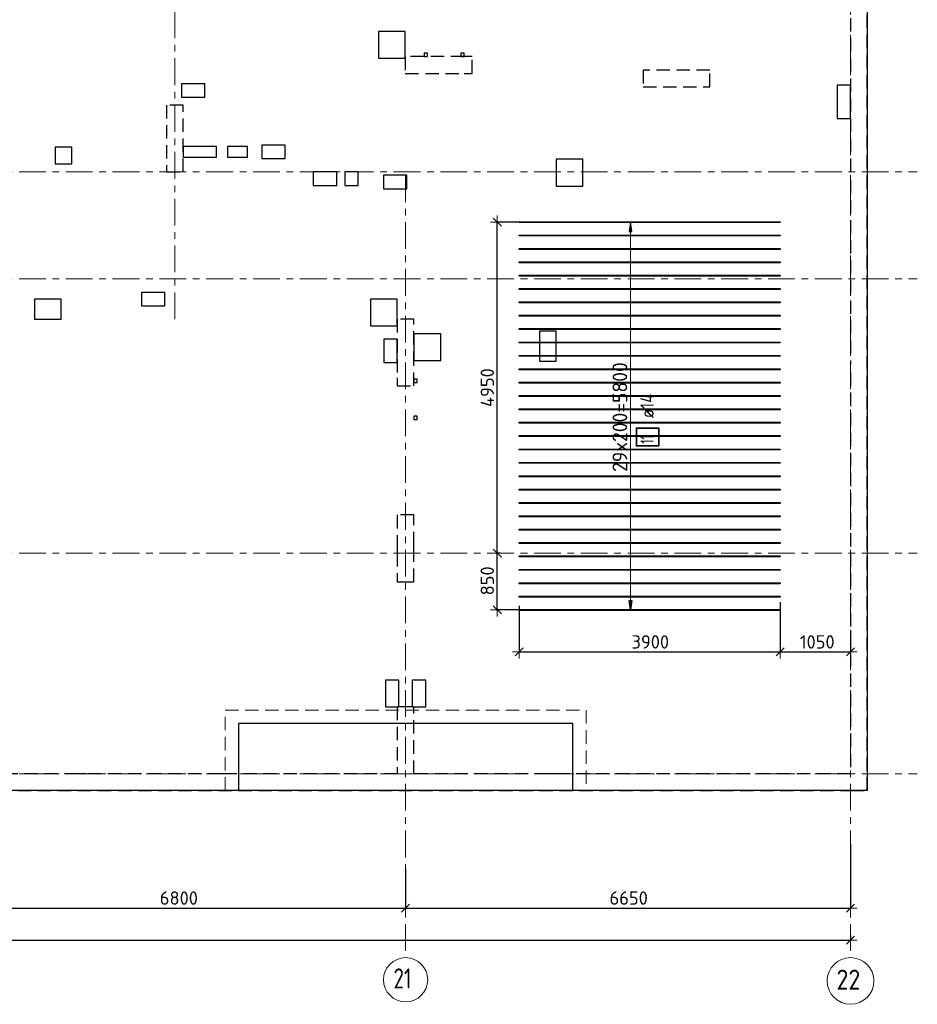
# Model space of a CAD drawing. Header units: metres. Extents: x -38 to 100, y -15 to 19.
# Tile 13 of 40: x 49 to 63, y -3 to 11. Entities that reach past the tile are written whole.
import ezdxf

# ---------------------------------------------------------------- set-up
doc = ezdxf.new("R2010")
doc.units = ezdxf.units.M
doc.header["$PDMODE"] = 65
for name, pattern in [('______11', [0.5, 0.4, -0.05, 0, -0.05]), ('______2', [0.27, 0.2, -0.07]), ('______5', [1.1, 0.8, -0.1, 0.1, -0.1])]:
    doc.linetypes.add(name, pattern=pattern)
for name, color, linetype, lineweight in [('XR$2$Осевая линия (1)', 7, '______5', 13), ('XR$2$Размерная линия (1)', 7, 'Continuous', 13), ('XR$3$Перекрытие (1)', 7, 'Continuous', 35), ('XR$3$Перекрытие (2)', 7, 'Continuous', 35), ('XR$3$Размерная линия (1)', 7, 'Continuous', 13), ('XR$5$Стена (1)', 7, 'Continuous', 35)]:
    doc.layers.add(name, color=color, linetype=linetype, lineweight=lineweight)
doc.layers.add('XR$3$Арм.стержн. Доп. Арм. ниж.зоны Х', color=7, linetype='Continuous', lineweight=35, true_color=0xff1cff)
doc.styles.add('ISOCPEUR', font='txt')
doc.dimstyles.new('DIMSTYLE_3', dxfattribs={"dimtxt": 0.2, "dimasz": 0.2, "dimexe": 0, "dimexo": 0, "dimgap": 0.1, "dimtad": 2, "dimdec": 0, "dimlfac": 1000, "dimrnd": 5, "dimzin": 12, "dimdsep": 46, "dimtxsty": 'ISOCPEUR', "dimblk1": 'ALL_ML_STRICH', "dimblk2": 'ALL_ML_STRICH', "dimsah": 1, "dimcen": 0, "dimclrd": 7, "dimclre": 256, "dimclrt": 7, "dimadec": 0, "dimazin": 0, "dimtfac": 1, "dimtdec": 0, "dimtix": 1, "dimtmove": 2, "dimatfit": 3, "dimfxl": 0, "dimtzin": 0, "dimlwd": 0, "dimlwe": -3, "dimarcsym": 0})

# ---------------------------------------------------------------- blocks, each defined once
blk = doc.blocks.new('ALL_ML_STRICH')
at = {"color": 0, "linetype": 'ByBlock', "lineweight": -2}
for p, q in [((-1, 0), (0.5, 0)), ((-0.3, -0.3), (0.3, 0.3)), ((0, -0.5), (0, 0.5))]:
    blk.add_line(p, q, dxfattribs=at)
blk = doc.blocks.new('*D16')
at = {"layer": 'DEFPOINTS', "color": 7, "linetype": 'Continuous', "lineweight": 13, "transparency": 33554687}
for p in [(54.95, -1.403), (48.15, -1.606), (48.15, -2.009)]:
    blk.add_point(p, dxfattribs=at)
at = {"layer": 'XR$2$Размерная линия (1)', "color": 9, "linetype": 'Continuous', "lineweight": -2, "true_color": 0xc7c7c7, "transparency": 33554687}
for p, q in [((54.95, -1.423), (54.95, -2.009)), ((48.15, -1.626), (48.15, -2.009))]:
    blk.add_line(p, q, dxfattribs=at)
at = {"layer": 'XR$2$Размерная линия (1)', "color": 7, "linetype": 'Continuous', "lineweight": -2, "transparency": 33554687}
blk.add_line((48.15, -2.009), (54.95, -2.009), dxfattribs=at)
at = {"layer": 'XR$2$Размерная линия (1)', "color": 7, "linetype": 'Continuous', "lineweight": 13, "transparency": 33554687, "xscale": 0.2, "yscale": 0.2, "zscale": 0.2, "rotation": 180}
blk.add_blockref('ALL_ML_STRICH', (48.15, -2.009), dxfattribs=at)
at = {"layer": 'XR$2$Размерная линия (1)', "color": 7, "linetype": 'Continuous', "lineweight": 13, "transparency": 33554687, "xscale": 0.2, "yscale": 0.2, "zscale": 0.2}
blk.add_blockref('ALL_ML_STRICH', (54.95, -2.009), dxfattribs=at)
at = {"layer": 'XR$2$Размерная линия (1)', "color": 7, "linetype": 'Continuous', "lineweight": 13, "transparency": 33554687, "insert": (51.56, -1.859), "char_height": 0.2, "width": 0.8, "attachment_point": 5, "style": 'ISOCPEUR'}
blk.add_mtext('\\A1;{6800}', dxfattribs=at)
blk = doc.blocks.new('*D17')
at = {"layer": 'DEFPOINTS', "color": 7, "linetype": 'Continuous', "lineweight": 13, "transparency": 33554687}
for p in [(61.6, -1.033), (54.95, -1.403), (54.95, -2.009)]:
    blk.add_point(p, dxfattribs=at)
at = {"layer": 'XR$2$Размерная линия (1)', "color": 9, "linetype": 'Continuous', "lineweight": -2, "true_color": 0xc7c7c7, "transparency": 33554687}
for p, q in [((61.6, -1.053), (61.6, -2.009)), ((54.95, -1.423), (54.95, -2.009))]:
    blk.add_line(p, q, dxfattribs=at)
at = {"layer": 'XR$2$Размерная линия (1)', "color": 7, "linetype": 'Continuous', "lineweight": -2, "transparency": 33554687}
blk.add_line((54.95, -2.009), (61.6, -2.009), dxfattribs=at)
at = {"layer": 'XR$2$Размерная линия (1)', "color": 7, "linetype": 'Continuous', "lineweight": 13, "transparency": 33554687, "xscale": 0.2, "yscale": 0.2, "zscale": 0.2, "rotation": 180}
blk.add_blockref('ALL_ML_STRICH', (54.95, -2.009), dxfattribs=at)
at = {"layer": 'XR$2$Размерная линия (1)', "color": 7, "linetype": 'Continuous', "lineweight": 13, "transparency": 33554687, "xscale": 0.2, "yscale": 0.2, "zscale": 0.2}
blk.add_blockref('ALL_ML_STRICH', (61.6, -2.009), dxfattribs=at)
at = {"layer": 'XR$2$Размерная линия (1)', "color": 7, "linetype": 'Continuous', "lineweight": 13, "transparency": 33554687, "insert": (58.285, -1.859), "char_height": 0.2, "width": 0.8, "attachment_point": 5, "style": 'ISOCPEUR'}
blk.add_mtext('\\A1;{6650}', dxfattribs=at)
blk = doc.blocks.new('*D18')
at = {"layer": 'DEFPOINTS', "color": 7, "linetype": 'Continuous', "lineweight": 13, "transparency": 33554687}
for p in [(0.5, -2.363), (0.5, -2.49), (61.6, -2.4)]:
    blk.add_point(p, dxfattribs=at)
at = {"layer": 'XR$2$Размерная линия (1)', "color": 9, "linetype": 'Continuous', "lineweight": -2, "true_color": 0xc7c7c7, "transparency": 33554687}
for p, q in [((0.5, -2.383), (0.5, -2.49)), ((61.6, -2.42), (61.6, -2.49))]:
    blk.add_line(p, q, dxfattribs=at)
at = {"layer": 'XR$2$Размерная линия (1)', "color": 7, "linetype": 'Continuous', "lineweight": -2, "transparency": 33554687}
blk.add_line((0.5, -2.49), (61.6, -2.49), dxfattribs=at)
at = {"layer": 'XR$2$Размерная линия (1)', "color": 7, "linetype": 'Continuous', "lineweight": 13, "transparency": 33554687, "xscale": 0.2, "yscale": 0.2, "zscale": 0.2, "rotation": 180}
blk.add_blockref('ALL_ML_STRICH', (0.5, -2.49), dxfattribs=at)
at = {"layer": 'XR$2$Размерная линия (1)', "color": 7, "linetype": 'Continuous', "lineweight": 13, "transparency": 33554687, "xscale": 0.2, "yscale": 0.2, "zscale": 0.2}
blk.add_blockref('ALL_ML_STRICH', (61.6, -2.49), dxfattribs=at)
at = {"layer": 'XR$2$Размерная линия (1)', "color": 7, "linetype": 'Continuous', "lineweight": 13, "transparency": 33554687, "insert": (31.1, -2.34), "char_height": 0.2, "width": 1, "attachment_point": 5, "style": 'ISOCPEUR'}
blk.add_mtext('\\A1;{61100}', dxfattribs=at)
blk = doc.blocks.new('*D39')
at = {"layer": 'DEFPOINTS', "color": 7, "linetype": 'Continuous', "lineweight": 13, "transparency": 33554687}
for p in [(56.382, 3.3), (56.321, 2.45), (56.78, 2.45)]:
    blk.add_point(p, dxfattribs=at)
at = {"layer": 'XR$3$Размерная линия (1)', "color": 9, "linetype": 'Continuous', "lineweight": -2, "true_color": 0xc7c7c7, "transparency": 33554687}
for p, q in [((56.362, 3.3), (56.321, 3.3)), ((56.76, 2.45), (56.321, 2.45))]:
    blk.add_line(p, q, dxfattribs=at)
at = {"layer": 'XR$3$Размерная линия (1)', "color": 7, "linetype": 'Continuous', "lineweight": -2, "transparency": 33554687}
blk.add_line((56.321, 2.45), (56.321, 3.3), dxfattribs=at)
at = {"layer": 'XR$3$Размерная линия (1)', "color": 7, "linetype": 'Continuous', "lineweight": 13, "transparency": 33554687, "xscale": 0.2, "yscale": 0.2, "zscale": 0.2}
for p, rotation in [((56.321, 3.3), 90), ((56.321, 2.45), 270)]:
    blk.add_blockref('ALL_ML_STRICH', p, dxfattribs=dict(at, rotation=rotation))
at = {"layer": 'XR$3$Размерная линия (1)', "color": 7, "linetype": 'Continuous', "lineweight": 13, "transparency": 33554687, "insert": (56.171, 2.885), "char_height": 0.2, "width": 0.6, "attachment_point": 5, "rotation": 90, "style": 'ISOCPEUR'}
blk.add_mtext('\\A1;{850}', dxfattribs=at)
blk = doc.blocks.new('*D40')
at = {"layer": 'DEFPOINTS', "color": 7, "linetype": 'Continuous', "lineweight": 13, "transparency": 33554687}
for p in [(56.78, 8.25), (56.321, 3.3), (56.382, 3.3)]:
    blk.add_point(p, dxfattribs=at)
at = {"layer": 'XR$3$Размерная линия (1)', "color": 9, "linetype": 'Continuous', "lineweight": -2, "true_color": 0xc7c7c7, "transparency": 33554687}
for p, q in [((56.76, 8.25), (56.321, 8.25)), ((56.362, 3.3), (56.321, 3.3))]:
    blk.add_line(p, q, dxfattribs=at)
at = {"layer": 'XR$3$Размерная линия (1)', "color": 7, "linetype": 'Continuous', "lineweight": -2, "transparency": 33554687}
blk.add_line((56.321, 3.3), (56.321, 8.25), dxfattribs=at)
at = {"layer": 'XR$3$Размерная линия (1)', "color": 7, "linetype": 'Continuous', "lineweight": 13, "transparency": 33554687, "xscale": 0.2, "yscale": 0.2, "zscale": 0.2}
for p, rotation in [((56.321, 8.25), 90), ((56.321, 3.3), 270)]:
    blk.add_blockref('ALL_ML_STRICH', p, dxfattribs=dict(at, rotation=rotation))
at = {"layer": 'XR$3$Размерная линия (1)', "color": 7, "linetype": 'Continuous', "lineweight": 13, "transparency": 33554687, "insert": (56.171, 5.775), "char_height": 0.2, "width": 0.8, "attachment_point": 5, "rotation": 90, "style": 'ISOCPEUR'}
blk.add_mtext('\\A1;{4950}', dxfattribs=at)
blk = doc.blocks.new('*D41')
at = {"layer": 'DEFPOINTS', "color": 7, "linetype": 'Continuous', "lineweight": 13, "transparency": 33554687}
for p in [(56.648, 2.53), (60.548, 2.584), (56.648, 1.822)]:
    blk.add_point(p, dxfattribs=at)
at = {"layer": 'XR$3$Размерная линия (1)', "color": 9, "linetype": 'Continuous', "lineweight": -2, "true_color": 0xc7c7c7, "transparency": 33554687}
for p, q in [((56.648, 2.51), (56.648, 1.822)), ((60.548, 2.564), (60.548, 1.822))]:
    blk.add_line(p, q, dxfattribs=at)
at = {"layer": 'XR$3$Размерная линия (1)', "color": 7, "linetype": 'Continuous', "lineweight": -2, "transparency": 33554687}
blk.add_line((56.648, 1.822), (60.548, 1.822), dxfattribs=at)
at = {"layer": 'XR$3$Размерная линия (1)', "color": 7, "linetype": 'Continuous', "lineweight": 13, "transparency": 33554687, "xscale": 0.2, "yscale": 0.2, "zscale": 0.2, "rotation": 180}
blk.add_blockref('ALL_ML_STRICH', (56.648, 1.822), dxfattribs=at)
at = {"layer": 'XR$3$Размерная линия (1)', "color": 7, "linetype": 'Continuous', "lineweight": 13, "transparency": 33554687, "xscale": 0.2, "yscale": 0.2, "zscale": 0.2}
blk.add_blockref('ALL_ML_STRICH', (60.548, 1.822), dxfattribs=at)
at = {"layer": 'XR$3$Размерная линия (1)', "color": 7, "linetype": 'Continuous', "lineweight": 13, "transparency": 33554687, "insert": (58.608, 1.972), "char_height": 0.2, "width": 0.8, "attachment_point": 5, "style": 'ISOCPEUR'}
blk.add_mtext('\\A1;{3900}', dxfattribs=at)
blk = doc.blocks.new('*D42')
at = {"layer": 'DEFPOINTS', "color": 7, "linetype": 'Continuous', "lineweight": 13, "transparency": 33554687}
for p in [(60.548, 2.584), (61.6, 2.17), (60.548, 1.822)]:
    blk.add_point(p, dxfattribs=at)
at = {"layer": 'XR$3$Размерная линия (1)', "color": 9, "linetype": 'Continuous', "lineweight": -2, "true_color": 0xc7c7c7, "transparency": 33554687}
for p, q in [((60.548, 2.564), (60.548, 1.822)), ((61.6, 2.15), (61.6, 1.822))]:
    blk.add_line(p, q, dxfattribs=at)
at = {"layer": 'XR$3$Размерная линия (1)', "color": 7, "linetype": 'Continuous', "lineweight": -2, "transparency": 33554687}
blk.add_line((60.548, 1.822), (61.6, 1.822), dxfattribs=at)
at = {"layer": 'XR$3$Размерная линия (1)', "color": 7, "linetype": 'Continuous', "lineweight": 13, "transparency": 33554687, "xscale": 0.2, "yscale": 0.2, "zscale": 0.2, "rotation": 180}
blk.add_blockref('ALL_ML_STRICH', (60.548, 1.822), dxfattribs=at)
at = {"layer": 'XR$3$Размерная линия (1)', "color": 7, "linetype": 'Continuous', "lineweight": 13, "transparency": 33554687, "xscale": 0.2, "yscale": 0.2, "zscale": 0.2}
blk.add_blockref('ALL_ML_STRICH', (61.6, 1.822), dxfattribs=at)
at = {"layer": 'XR$3$Размерная линия (1)', "color": 7, "linetype": 'Continuous', "lineweight": 13, "transparency": 33554687, "insert": (61.104, 1.972), "char_height": 0.2, "width": 0.8, "attachment_point": 5, "style": 'ISOCPEUR'}
blk.add_mtext('\\A1;{1050}', dxfattribs=at)

msp = doc.modelspace()

# ---------------------------------------------------------------- linework, layer by layer
at = {"layer": 'XR$2$Осевая линия (1)', "color": 253, "linetype": '______11', "lineweight": 13, "true_color": 0xa0a0a0, "transparency": 33554687}
for p, q in [((51.5, 6.8), (51.5, 18.35)), ((61.6, -2.65), (61.6, 18.35)), ((-2.63, 9), (62.6, 9)), ((54.95, -2.65), (54.95, 8.98)), ((-2.63, 7.4), (62.6, 7.4)), ((-2.63, 3.3), (62.6, 3.3)), ((-2.63, 0), (62.6, 0))]:
    msp.add_line(p, q, dxfattribs=at)
at = {"layer": 'XR$2$Осевая линия (1)', "color": 7, "linetype": 'Continuous', "lineweight": 13, "transparency": 33554687}
for centre, radius in [((54.9504, -3.0799), 0.3304), ((61.6018, -3.0988), 0.3493)]:
    msp.add_circle(centre, radius, dxfattribs=at)
at = {"layer": 'XR$3$Арм.стержн. Доп. Арм. ниж.зоны Х', "color": 253, "linetype": 'Continuous', "lineweight": -3, "true_color": 0xa0a0a0, "transparency": 33554687}
for p, q in [((58.3136, 8.2499), (58.2136, 8.2499)), ((58.3136, 8.2499), (58.4136, 8.2499)), ((58.3136, 2.4499), (58.2136, 2.4499)), ((58.3136, 2.4499), (58.4136, 2.4499))]:
    msp.add_line(p, q, dxfattribs=at)
at = {"layer": 'XR$3$Арм.стержн. Доп. Арм. ниж.зоны Х', "color": 7, "linetype": 'Continuous', "lineweight": 25, "transparency": 33554687}
for p, q in [((58.3136, 8.2499), (58.2936, 8.1099)), ((58.3336, 8.1099), (58.3136, 8.2499)), ((58.2936, 8.1099), (58.3336, 8.1099)), ((58.3136, 2.4499), (58.2936, 2.5899)), ((58.2936, 2.5899), (58.3336, 2.5899)), ((58.3336, 2.5899), (58.3136, 2.4499))]:
    msp.add_line(p, q, dxfattribs=at)
at = {"layer": 'XR$3$Арм.стержн. Доп. Арм. ниж.зоны Х', "color": 7, "linetype": 'Continuous', "lineweight": 13, "transparency": 33554687}
for p, q in [((58.3136, 8.2499), (58.3136, 8.2499)), ((58.3136, 2.4499), (58.3136, 8.2499)), ((58.3136, 2.4499), (58.3136, 2.4499))]:
    msp.add_line(p, q, dxfattribs=at)
at = {"layer": 'XR$3$Арм.стержн. Доп. Арм. ниж.зоны Х', "color": 7, "linetype": 'Continuous', "lineweight": 25, "transparency": 33554687}
for points in [[(60.5482, 8.2429), (56.6482, 8.2429), (56.6482, 8.2569), (60.5482, 8.2569), (60.5482, 8.2429)], [(60.5482, 8.0429), (56.6482, 8.0429), (56.6482, 8.0569), (60.5482, 8.0569), (60.5482, 8.0429)], [(60.5482, 7.8429), (56.6482, 7.8429), (56.6482, 7.8569), (60.5482, 7.8569), (60.5482, 7.8429)], [(60.5482, 7.6429), (56.6482, 7.6429), (56.6482, 7.6569), (60.5482, 7.6569), (60.5482, 7.6429)], [(60.5482, 7.4429), (56.6482, 7.4429), (56.6482, 7.4569), (60.5482, 7.4569), (60.5482, 7.4429)], [(60.5482, 7.2429), (56.6482, 7.2429), (56.6482, 7.2569), (60.5482, 7.2569), (60.5482, 7.2429)], [(60.5482, 7.0429), (56.6482, 7.0429), (56.6482, 7.0569), (60.5482, 7.0569), (60.5482, 7.0429)], [(60.5482, 6.8429), (56.6482, 6.8429), (56.6482, 6.8569), (60.5482, 6.8569), (60.5482, 6.8429)], [(60.5482, 6.6429), (56.6482, 6.6429), (56.6482, 6.6569), (60.5482, 6.6569), (60.5482, 6.6429)], [(60.5482, 6.4429), (56.6482, 6.4429), (56.6482, 6.4569), (60.5482, 6.4569), (60.5482, 6.4429)], [(60.5482, 6.2429), (56.6482, 6.2429), (56.6482, 6.2569), (60.5482, 6.2569), (60.5482, 6.2429)], [(60.5482, 6.0429), (56.6482, 6.0429), (56.6482, 6.0569), (60.5482, 6.0569), (60.5482, 6.0429)], [(60.5482, 5.8429), (56.6482, 5.8429), (56.6482, 5.8569), (60.5482, 5.8569), (60.5482, 5.8429)], [(60.5482, 5.6429), (56.6482, 5.6429), (56.6482, 5.6569), (60.5482, 5.6569), (60.5482, 5.6429)], [(60.5482, 5.4429), (56.6482, 5.4429), (56.6482, 5.4569), (60.5482, 5.4569), (60.5482, 5.4429)], [(60.5482, 5.2429), (56.6482, 5.2429), (56.6482, 5.2569), (60.5482, 5.2569), (60.5482, 5.2429)], [(60.5482, 5.0429), (56.6482, 5.0429), (56.6482, 5.0569), (60.5482, 5.0569), (60.5482, 5.0429)], [(60.5482, 4.8429), (56.6482, 4.8429), (56.6482, 4.8569), (60.5482, 4.8569), (60.5482, 4.8429)], [(60.5482, 4.6429), (56.6482, 4.6429), (56.6482, 4.6569), (60.5482, 4.6569), (60.5482, 4.6429)], [(60.5482, 4.4429), (56.6482, 4.4429), (56.6482, 4.4569), (60.5482, 4.4569), (60.5482, 4.4429)], [(60.5482, 4.2429), (56.6482, 4.2429), (56.6482, 4.2569), (60.5482, 4.2569), (60.5482, 4.2429)], [(60.5482, 4.0429), (56.6482, 4.0429), (56.6482, 4.0569), (60.5482, 4.0569), (60.5482, 4.0429)], [(60.5482, 3.8429), (56.6482, 3.8429), (56.6482, 3.8569), (60.5482, 3.8569), (60.5482, 3.8429)], [(60.5482, 3.6429), (56.6482, 3.6429), (56.6482, 3.6569), (60.5482, 3.6569), (60.5482, 3.6429)], [(60.5482, 3.4429), (56.6482, 3.4429), (56.6482, 3.4569), (60.5482, 3.4569), (60.5482, 3.4429)], [(60.5482, 3.2429), (56.6482, 3.2429), (56.6482, 3.2569), (60.5482, 3.2569), (60.5482, 3.2429)], [(60.5482, 3.0429), (56.6482, 3.0429), (56.6482, 3.0569), (60.5482, 3.0569), (60.5482, 3.0429)], [(60.5482, 2.8429), (56.6482, 2.8429), (56.6482, 2.8569), (60.5482, 2.8569), (60.5482, 2.8429)], [(60.5482, 2.6429), (56.6482, 2.6429), (56.6482, 2.6569), (60.5482, 2.6569), (60.5482, 2.6429)], [(60.5482, 2.4429), (56.6482, 2.4429), (56.6482, 2.4569), (60.5482, 2.4569), (60.5482, 2.4429)]]:
    msp.add_lwpolyline(points, dxfattribs=at)
at = {"layer": 'XR$3$Арм.стержн. Доп. Арм. ниж.зоны Х', "color": 7, "linetype": 'Continuous', "lineweight": 35, "transparency": 33554687}
msp.add_lwpolyline([(58.7336, 4.9028), (58.7336, 5.1695), (58.4003, 5.1695), (58.4003, 4.9028), (58.7336, 4.9028)], dxfattribs=at)
at = {"layer": 'XR$3$Перекрытие (1)', "color": 7, "linetype": 'Continuous', "lineweight": 25, "transparency": 33554687}
for p, q in [((61.85, 16.65), (61.85, -0.25)), ((54.545, 11.1), (54.545, 10.7)), ((54.945, 11.1), (54.545, 11.1)), ((54.945, 10.7), (54.945, 11.1)), ((55.225, 10.775), (55.225, 10.725)), ((55.275, 10.775), (55.225, 10.775)), ((55.275, 10.725), (55.275, 10.775)), ((55.775, 10.775), (55.775, 10.725)), ((55.825, 10.775), (55.775, 10.775)), ((55.825, 10.725), (55.825, 10.775)), ((54.545, 10.7), (54.945, 10.7)), ((55.225, 10.725), (55.275, 10.725)), ((55.775, 10.725), (55.825, 10.725)), ((51.6, 10.32), (51.6, 10.12)), ((51.95, 10.32), (51.6, 10.32)), ((51.95, 10.12), (51.95, 10.32)), ((61.4, 10.3), (61.4, 9.8)), ((61.6, 10.3), (61.4, 10.3)), ((61.6, 9.8), (61.6, 10.3)), ((51.6, 10.12), (51.95, 10.12)), ((61.4, 9.8), (61.6, 9.8)), ((49.71, 9.37), (49.71, 9.12)), ((49.96, 9.37), (49.71, 9.37)), ((49.96, 9.12), (49.96, 9.37)), ((51.625, 9.38), (51.625, 9.22)), ((52.125, 9.38), (51.625, 9.38)), ((52.125, 9.22), (52.125, 9.38)), ((52.285, 9.38), (52.285, 9.22)), ((52.585, 9.38), (52.285, 9.38)), ((52.585, 9.22), (52.585, 9.38)), ((52.8, 9.4019), (52.8, 9.2019)), ((53.15, 9.4019), (52.8, 9.4019)), ((53.15, 9.2019), (53.15, 9.4019)), ((51.625, 9.22), (52.125, 9.22)), ((52.285, 9.22), (52.585, 9.22)), ((52.8, 9.2019), (53.15, 9.2019)), ((57.2, 9.19), (57.2, 8.79)), ((57.6, 9.19), (57.2, 9.19)), ((57.6, 8.79), (57.6, 9.19)), ((49.71, 9.12), (49.96, 9.12)), ((53.57, 9), (53.57, 8.8)), ((53.92, 9), (53.57, 9)), ((53.92, 8.8), (53.92, 9)), ((54.04, 9), (54.04, 8.8)), ((54.24, 9), (54.04, 9)), ((54.24, 8.8), (54.24, 9)), ((54.62, 8.95), (54.62, 8.75)), ((54.97, 8.95), (54.62, 8.95)), ((54.97, 8.75), (54.97, 8.95)), ((53.57, 8.8), (53.92, 8.8)), ((54.04, 8.8), (54.24, 8.8)), ((54.62, 8.75), (54.97, 8.75)), ((57.2, 8.79), (57.6, 8.79)), ((49.4, 7.1), (49.4, 6.8)), ((49.8, 7.1), (49.4, 7.1)), ((49.8, 6.8), (49.8, 7.1)), ((51, 7.2), (51, 7)), ((51.35, 7.2), (51, 7.2)), ((51.35, 7), (51.35, 7.2)), ((54.425, 7.1), (54.425, 6.7)), ((54.825, 7.1), (54.425, 7.1)), ((54.825, 6.7), (54.825, 7.1)), ((51, 7), (51.35, 7)), ((49.4, 6.8), (49.8, 6.8)), ((54.425, 6.7), (54.825, 6.7)), ((54.625, 6.5), (54.625, 6.15)), ((54.825, 6.5), (54.625, 6.5)), ((54.825, 6.15), (54.825, 6.5)), ((55.075, 6.58), (55.075, 6.18)), ((55.475, 6.58), (55.075, 6.58)), ((55.475, 6.18), (55.475, 6.58)), ((56.95, 6.62), (56.95, 6.17)), ((57.2, 6.62), (56.95, 6.62)), ((57.2, 6.17), (57.2, 6.62)), ((54.625, 6.15), (54.825, 6.15)), ((55.075, 6.18), (55.475, 6.18)), ((56.95, 6.17), (57.2, 6.17)), ((55.075, 5.9), (55.075, 5.85)), ((55.125, 5.9), (55.075, 5.9)), ((55.125, 5.85), (55.125, 5.9)), ((55.075, 5.85), (55.125, 5.85)), ((55.075, 5.35), (55.075, 5.3)), ((55.125, 5.35), (55.075, 5.35)), ((55.125, 5.3), (55.125, 5.35)), ((55.075, 5.3), (55.125, 5.3)), ((54.65, 1.4), (54.65, 1)), ((54.85, 1.4), (54.65, 1.4)), ((54.85, 1), (54.85, 1.4)), ((55.05, 1.4), (55.05, 1)), ((55.25, 1.4), (55.05, 1.4)), ((55.25, 1), (55.25, 1.4)), ((54.65, 1), (54.85, 1)), ((55.05, 1), (55.25, 1)), ((52.45, 0.75), (52.45, -0.25)), ((57.45, 0.75), (52.45, 0.75)), ((57.45, -0.25), (57.45, 0.75)), ((52.45, -0.25), (48.025, -0.25)), ((61.85, -0.25), (57.45, -0.25))]:
    msp.add_line(p, q, dxfattribs=at)
at = {"layer": 'XR$3$Перекрытие (2)', "color": 7, "linetype": '______2', "lineweight": 18, "transparency": 33554687}
for p, q in [((52.25, -0.25), (52.25, 0.95)), ((52.25, 0.95), (57.65, 0.95)), ((57.65, 0.95), (57.65, -0.25))]:
    msp.add_line(p, q, dxfattribs=at)
at = {"layer": 'XR$3$Перекрытие (2)', "color": 7, "linetype": 'Continuous', "lineweight": 25, "transparency": 33554687}
msp.add_line((57.45, -0.25), (52.45, -0.25), dxfattribs=at)
at = {"layer": 'XR$5$Стена (1)', "color": 253, "linetype": '______2', "lineweight": -3, "true_color": 0xa0a0a0, "transparency": 33554687}
for p, q in [((61.6, 16.4), (61.6, 9)), ((61.85, -0.25), (61.85, 16.4)), ((55.825, 10.725), (54.945, 10.725)), ((54.945, 10.725), (54.945, 10.475)), ((55.945, 10.725), (55.825, 10.725)), ((55.945, 10.475), (55.945, 10.725)), ((54.945, 10.475), (55.825, 10.475)), ((55.825, 10.475), (55.945, 10.475)), ((59.4996, 10.525), (58.4996, 10.525)), ((58.4996, 10.525), (58.4996, 10.275)), ((59.4996, 10.275), (59.4996, 10.525)), ((58.4996, 10.275), (59.4996, 10.275)), ((51.375, 10), (51.375, 9)), ((51.625, 10), (51.375, 10)), ((51.625, 9), (51.625, 10)), ((51.375, 9), (51.625, 9)), ((61.6, 8.88), (61.6, 6.12)), ((55.075, 6.8), (54.825, 6.8)), ((54.825, 6.8), (54.825, 5.92)), ((55.075, 6.12), (55.075, 6.8)), ((55.075, 5.8), (55.075, 6.12)), ((54.825, 5.92), (54.825, 5.8)), ((61.6, 6), (61.6, 0)), ((54.825, 5.8), (55.075, 5.8)), ((54.825, 3.87), (54.825, 3.42)), ((55.075, 3.87), (54.825, 3.87)), ((55.075, 3.42), (55.075, 3.87)), ((54.825, 3.42), (54.825, 3.3)), ((55.075, 3.3), (55.075, 3.42)), ((54.825, 3.3), (54.825, 2.87)), ((55.075, 2.87), (55.075, 3.3)), ((54.825, 2.87), (54.995, 2.87)), ((54.995, 2.87), (55.075, 2.87)), ((54.995, 1), (54.825, 1)), ((54.825, 1), (54.825, 0)), ((55.075, 1), (54.995, 1)), ((55.075, 0), (55.075, 1)), ((50.05, 0), (48.275, 0)), ((50.17, 0), (50.05, 0)), ((52.1998, 0), (50.17, 0)), ((52.3198, 0), (52.1998, 0)), ((54.825, 0), (52.3198, 0)), ((57.08, 0), (55.075, 0)), ((57.2, 0), (57.08, 0)), ((61.6, 0), (57.2, 0)), ((48.25, -0.25), (61.6, -0.25)), ((61.6, -0.25), (61.85, -0.25))]:
    msp.add_line(p, q, dxfattribs=at)

# ---------------------------------------------------------------- texts
at = {"layer": 'XR$2$Осевая линия (1)', "color": 7, "linetype": 'Continuous', "lineweight": 13, "transparency": 33554687, "char_height": 0.3, "attachment_point": 7, "style": 'ISOCPEUR'}
for s, insert, width in [('\\W0.75;21', (54.7704, -3.2104), 0.472281), ('\\W0.87;22', (61.3918, -3.2293), 0.550812)]:
    msp.add_mtext(s, dxfattribs=dict(at, insert=insert, width=width))
at = {"layer": 'XR$3$Арм.стержн. Доп. Арм. ниж.зоны Х', "color": 7, "linetype": 'Continuous', "lineweight": 13, "transparency": 33554687, "insert": (58.2636, 4.5139), "char_height": 0.22, "width": 1.799783, "attachment_point": 7, "rotation": 90, "style": 'ISOCPEUR'}
msp.add_mtext('\\W0.97;29x200=5800', dxfattribs=at)
at = {"layer": 'XR$3$Арм.стержн. Доп. Арм. ниж.зоны Х', "color": 7, "linetype": 'Continuous', "lineweight": 25, "transparency": 33554687, "char_height": 0.2, "attachment_point": 7, "rotation": 90, "style": 'ISOCPEUR'}
for s, insert, width in [('\\W0.89; ø14 ', (58.6603, 5.2028), 0.769432), ('\\W0.62;11', (58.6603, 4.9362), 0.2625)]:
    msp.add_mtext(s, dxfattribs=dict(at, insert=insert, width=width))

# ---------------------------------------------------------------- dimensions: what is measured, and where the dimension line sits
at = {"layer": 'XR$2$Размерная линия (1)', "color": 7, "linetype": 'Continuous', "lineweight": 13, "transparency": 33554687}
for base, p1, p2, picture, middle in [((61.6, -2.009), (54.95, -1.4227), (61.6, -1.053), '*D17', (58.285, -1.859)), ((54.95, -2.009), (48.15, -1.6259), (54.95, -1.4227), '*D16', (51.56, -1.859)), ((61.6, -2.4901), (0.5, -2.3833), (61.6, -2.4201), '*D18', (31.1, -2.3401))]:
    dim = msp.add_linear_dim(base=base, p1=p1, p2=p2, dimstyle='DIMSTYLE_3', override={"dimpost": '<>', "dimclrd": 7, "dimclre": 9, "dimclrt": 7, "dimlwd": 0, "dimlwe": 65533}, dxfattribs=at)
    dim.commit()
    dim.dimension.update_dxf_attribs({"geometry": picture, "text_midpoint": middle, "dimtype": 160})
at = {"layer": 'XR$3$Размерная линия (1)', "color": 7, "linetype": 'Continuous', "lineweight": 13, "transparency": 33554687}
for base, p1, p2, picture, middle in [((56.3211, 8.2499), (56.3621, 3.3), (56.76, 8.2499), '*D40', (56.1711, 5.7749)), ((56.3211, 3.3), (56.76, 2.4499), (56.3621, 3.3), '*D39', (56.1711, 2.8849))]:
    dim = msp.add_linear_dim(base=base, p1=p1, p2=p2, angle=90, dimstyle='DIMSTYLE_3', override={"dimpost": '<>', "dimclrd": 7, "dimclre": 9, "dimclrt": 7, "dimlwd": 0, "dimlwe": 65533}, dxfattribs=at)
    dim.commit()
    dim.dimension.update_dxf_attribs({"geometry": picture, "text_midpoint": middle, "dimtype": 160})
for base, p1, p2, picture, middle in [((60.5482, 1.8223), (56.6482, 2.5104), (60.5482, 2.5638), '*D41', (58.6082, 1.9723)), ((61.6, 1.8223), (60.5482, 2.5638), (61.6, 2.1496), '*D42', (61.1041, 1.9723))]:
    dim = msp.add_linear_dim(base=base, p1=p1, p2=p2, dimstyle='DIMSTYLE_3', override={"dimpost": '<>', "dimclrd": 7, "dimclre": 9, "dimclrt": 7, "dimlwd": 0, "dimlwe": 65533}, dxfattribs=at)
    dim.commit()
    dim.dimension.update_dxf_attribs({"geometry": picture, "text_midpoint": middle, "dimtype": 160})

doc.saveas('drawing.dxf')
